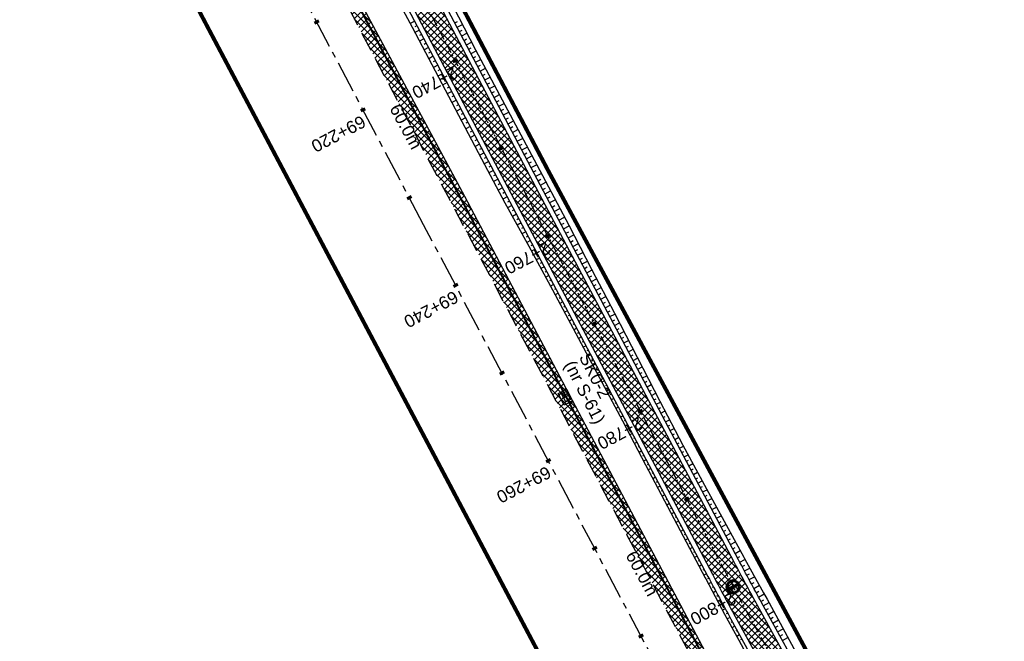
# Model space of a CAD drawing. Header units: metres. Extents: x 7529682 to 7533711, y 5721186 to 5727842.
# Tile 36 of 110: x 7530950 to 7531049, y 5725321 to 5725383. Entities that reach past the tile are written whole.
import ezdxf

# ---------------------------------------------------------------- set-up
doc = ezdxf.new("R2010")
doc.units = ezdxf.units.M
for name, pattern in [('817-dzialki-09-05-04$0$HIDDEN', [0.375, 0.25, -0.125]), ('CENTER', [50.8, 31.75, -6.35, 6.35, -6.35]), ('HIDDEN', [9.525, 6.35, -3.175])]:
    doc.linetypes.add(name, pattern=pattern)
for name, color, linetype in [('C-DROGI-SYTUACJA-ETYKIETY', 7, 'Continuous'), ('D-hatch-pobocza', 131, 'Continuous'), ('D-pobocza', 7, 'Continuous'), ('D-skarpa', 7, 'Continuous'), ('D-skarpa-kreskowanie', 7, 'Continuous')]:
    doc.layers.add(name, color=color, linetype=linetype)
doc.layers.add('D-hatch-ciag-pieszo-rowerowy', color=7, linetype='Continuous', lineweight=13, true_color=0xff9f80)
doc.layers.add('D-LR-etap-III', color=7, linetype='817-dzialki-09-05-04$0$HIDDEN', lineweight=50, true_color=0xff1aff)
for name, color, linetype, lineweight in [('D-krawędzie', 7, 'Continuous', 30), ('D-obrzeża', 7, 'Continuous', 30), ('D-oś', 10, 'CENTER', 30), ('Sieci-T-kanal technologiczny', 4, 'kt kanał technologiczny', 30)]:
    doc.layers.add(name, color=color, linetype=linetype, lineweight=lineweight)
for name, color, linetype, true_color in [('D-opis-KT-dlugosci', 7, 'Continuous', 0xff8000), ('D-opis-KT-studnie', 7, 'Continuous', 0xff8000), ('poprzeczki', 7, 'Continuous', 0x0000c7)]:
    doc.layers.add(name, color=color, linetype=linetype, true_color=true_color)
doc.styles.add('ARIAL', font='arial.ttf', dxfattribs={"height": 1})
doc.styles.get("Standard").update_dxf_attribs({"font": 'arial.ttf'})
doc.linetypes.add('kt kanał technologiczny', pattern='A,1,-0.8,["kt",Standard,S=0.5,R=0,X=-0.7,Y=-0.15],-0.3', length=2.1)
pattern_1 = [(45, (0, 0), (-0.33675960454, 0.33675960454), []), (135, (0, 0), (-0.33675960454, -0.33675960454), [])]

# ---------------------------------------------------------------- blocks, each defined once
blk = doc.blocks.new('AeccTickLine')
at = {"color": 0, "linetype": 'ByBlock', "lineweight": -2}
blk.add_line((0, 1), (0, -1), dxfattribs=at)
blk = doc.blocks.new('kilometraz')
at = {"linetype": 'ByBlock', "lineweight": -2}
blk.add_hatch(color=0, dxfattribs=at).paths.add_polyline_path([(0, -0.28125, 0.41421356), (0.28125, 0, 0.41421356), (0, 0.28125)])
at = {"color": 0, "linetype": 'ByBlock', "lineweight": -2}
blk.add_line((0, 0.28125), (0, -0.28125), dxfattribs=at)
blk.add_circle((0, 0), 0.28125, dxfattribs=at)
blk = doc.blocks.new('SKR2')
at = {"layer": 'Sieci-T-kanal technologiczny', "color": 2, "lineweight": 25}
for points in [[(0.028, -0.188), (0.958, -1.153), (0.282, -1.805), (-0.648, -0.84)], [(-0.038, -0.537), (0.607, -1.206), (0.233, -1.567), (-0.412, -0.898)]]:
    blk.add_lwpolyline(points, close=True, dxfattribs=at)
blk.add_lwpolyline([(-0.09, -1.232), (0.285, -0.872)], dxfattribs=at)

msp = doc.modelspace()

# ---------------------------------------------------------------- hatches: boundary and pattern name
at = {"layer": 'D-hatch-ciag-pieszo-rowerowy'}
h = msp.add_hatch(dxfattribs=at)
h.set_pattern_fill('ANSI37', color=256, scale=0.15, style=0)
h.set_pattern_definition(pattern_1)
h.paths.add_polyline_path([(7530966.879, 5725432.357), (7530965.549, 5725432.2), (7530999.633, 5725367.556), (7531003.472, 5725360.289), (7531004.677, 5725360.684), (7531000.738, 5725368.139)])
h.paths.add_polyline_path([(7530965.549, 5725432.2), (7530964.218, 5725432.043), (7530998.527, 5725366.973), (7531002.267, 5725359.893), (7531003.472, 5725360.289), (7530999.633, 5725367.556)])
h = msp.add_hatch(dxfattribs=at)
h.set_pattern_fill('ANSI37', color=256, scale=0.15, style=0)
h.set_pattern_definition(pattern_1)
h.paths.add_polyline_path([(7531004.677, 5725360.684), (7531003.472, 5725360.289), (7531020.53, 5725328.004, 0.004067), (7531022.845, 5725323.708), (7531032.808, 5725305.571, -0.004228), (7531035.213, 5725301.104), (7531043.691, 5725285.032), (7531044.822, 5725285.569), (7531036.314, 5725301.696, 0.004228), (7531033.909, 5725306.164), (7531023.945, 5725324.301, -0.004067), (7531021.63, 5725328.597)])
h.paths.add_polyline_path([(7531003.472, 5725360.289), (7531002.267, 5725359.893), (7531019.429, 5725327.411, 0.004067), (7531021.744, 5725323.115), (7531031.707, 5725304.978, -0.004228), (7531034.112, 5725300.511), (7531042.561, 5725284.496), (7531043.691, 5725285.032), (7531035.213, 5725301.104, 0.004228), (7531032.808, 5725305.571), (7531022.845, 5725323.708, -0.004067), (7531020.53, 5725328.004)])
at = {"layer": 'D-hatch-pobocza'}
h = msp.add_hatch(dxfattribs=at)
h.set_pattern_fill('ANSI37', color=256, scale=0.15, style=0)
h.set_pattern_definition(pattern_1)
h.paths.add_polyline_path([(7531057.01, 5725246.72), (7531044.19, 5725271.11), (7531030.97, 5725296.42), (7531019.37, 5725318.31), (7531007.54, 5725340.71), (7530994.47, 5725365.47), (7530982.58, 5725387.65), (7530971.81, 5725408.22), (7530959.96, 5725430.76), (7530944.54, 5725460.14), (7530935.92, 5725477.07), (7530923.1, 5725500.31), (7530908, 5725529.49), (7530889.658, 5725563.375), (7530889.586, 5725561.257), (7530918.172, 5725507.178), (7530950.163, 5725446.305), (7530993.419, 5725364.265), (7531022.766, 5725308.719), (7531053.81, 5725249.872), (7531081.166, 5725197.875), (7531103.902, 5725154.541), (7531128.123, 5725108.448), (7531149.321, 5725068.209), (7531151.44, 5725067.36), (7531152.004, 5725067.286), (7531141.2, 5725086.69), (7531129.87, 5725108.78), (7531118.46, 5725130.11), (7531107.39, 5725151.39), (7531095.36, 5725174.01), (7531083.61, 5725196.49), (7531071.56, 5725218.8)])

# ---------------------------------------------------------------- linework, layer by layer
at = {"layer": 'D-krawędzie', "linetype": 'HIDDEN', "ltscale": 0.3, "flags": 128}
msp.add_lwpolyline([(7530572.01, 5726166.06), (7530599.74, 5726113.52), (7530641.555, 5726032.008), (7530660.961, 5725995.07), (7530689.128, 5725941.54), (7530707.336, 5725907.032), (7530725.256, 5725873.093), (7530743.97, 5725837.654), (7530770.527, 5725787.119), (7530787.864, 5725754.267), (7530809.898, 5725712.542), (7530824.739, 5725684.389), (7530840.856, 5725653.693), (7530860.675, 5725616.154), (7530865.283, 5725607.394), (7530878.05, 5725583.08), (7530918.172, 5725507.178), (7530950.163, 5725446.305), (7530993.419, 5725364.265), (7531022.766, 5725308.719), (7531053.81, 5725249.872), (7531081.166, 5725197.875), (7531103.902, 5725154.541), (7531128.123, 5725108.448), (7531149.3, 5725068.25), (7531167.38, 5725033.767), (7531197.165, 5724976.988), (7531228.151, 5724918.034), (7531253.153, 5724870.491), (7531286.796, 5724806.654), (7531306.74, 5724768.665), (7531335.094, 5724714.652), (7531357.319, 5724672.439), (7531373.645, 5724641.454), (7531392.162, 5724605.999), (7531418.48, 5724555.853), (7531439.727, 5724515.582), (7531476.36, 5724446.19), (7531491.8, 5724416.76), (7531531.9, 5724339.933), (7531557.227, 5724291.659), (7531569.852, 5724267.577), (7531591.376, 5724226.548), (7531610.004, 5724191.103), (7531616.883, 5724177.999), (7531629.985, 5724153.025), (7531641.007, 5724132.022), (7531664.906, 5724087.617), (7531677.644, 5724064.786), (7531683.112, 5724054.988), (7531686.753, 5724048.18), (7531695.448, 5724031.697), (7531703.749, 5724015.917), (7531709.214, 5724005.514), (7531719.389, 5723986.147), (7531726.295, 5723973), (7531732.741, 5723960.736), (7531735.13, 5723956.19)], dxfattribs=at)
at = {"layer": 'D-LR-etap-III', "ltscale": 10, "flags": 128}
msp.add_lwpolyline([(7531750.474, 5723895.103, 0.4, 0.4, 0), (7531750.505, 5723895.13, 0.4, 0.4, 0), (7531682.71, 5724022.92, 0.4, 0.4, 0), (7531619.177, 5724147.204, 0.4, 0.4, 0), (7531592.309, 5724198.489, 0.4, 0.4, 0), (7531553.264, 5724272.919, 0.4, 0.4, 0), (7531504.02, 5724366.79, 0.4, 0.4, 0), (7531482.09, 5724407.62, 0.4, 0.4, 0), (7531412.35, 5724541.183, 0.4, 0.4, 0), (7531388.464, 5724586.93, 0.4, 0.4, 0), (7531345.12, 5724669.94, 0.4, 0.4, 0), (7531127.66, 5725081.67, 0.4, 0.4, 0), (7531059.253, 5725211.041, 0.4, 0.4, 0), (7531008.007, 5725307.954, 0.4, 0.4, 0), (7530964.182, 5725390.836, 0.4, 0.4, 0), (7530914.557, 5725484.684, 0.4, 0.4, 0), (7530865.243, 5725577.494, 0.4, 0.4, 0), (7530840.085, 5725624.059, 0.4, 0.4, 0), (7530802.56, 5725694.925, 0.4, 0.4, 0), (7530755.54, 5725787.51, 0.4, 0.4, 0), (7530708.718, 5725876.303, 0.4, 0.4, 0), (7530695.12, 5725902.09, 0.4, 0.4, 0), (7530642.914, 5726001.078, 0.4, 0.4, 0), (7530634.935, 5726016.147, 0.4, 0.4, 0), (7530610.82, 5726061.93, 0.4, 0.4, 0), (7530610.82, 5726061.93, 0.4, 0.4, 0), (7530607.21, 5726063.51, 0.4, 0.4, 0), (7530597.42, 5726080.68, 0.4, 0.4, 0), (7530591.16, 5726088.44, 0.4, 0.4, 0), (7530581.28, 5726107.21, 0.4, 0.4, 0), (7530571.29, 5726130.56, 0.4, 0.4, 0), (7530549.555, 5726171.527, 0.4, 0.4, 0), (7530531.014, 5726206.474, 0.4, 0.4, 0), (7530516.461, 5726236.017, 0.4, 0.4, 0), (7530500.799, 5726266.141, 0.4, 0.4, 0), (7530491.35, 5726283.94, 0.4, 0.4, 0), (7530482.4, 5726303.41, 0.4, 0.4, 0), (7530482.4, 5726303.41, 0.4, 0.4, 0), (7530450.41, 5726357.28, 0.4, 0.4, 0), (7530397.759, 5726458.5, 0.4, 0.4, 0), (7530334.708, 5726583.665, 0.4, 0.4, 0), (7530303.939, 5726645.168, 0.4, 0.4, 0), (7530300.51, 5726651.778, 0.4, 0.4, 0), (7530289.214, 5726671.967, 0.4, 0.4, 0), (7530281.54, 5726685.57, 0.4, 0.4, 0), (7530261.371, 5726724.163, 0.4, 0.4, 0), (7530254.03, 5726738.21, 0.4, 0.4, 0), (7530197.22, 5726845.06, 0.4, 0.4, 0), (7530194.71, 5726849.15, 0.4, 0.4, 0), (7530195.92, 5726850.75, 0.4, 0.4, 0), (7530170.547, 5726892.961, 0.4, 0.4, 0), (7530143.175, 5726945.066, 0.4, 0.4, 0), (7530105.06, 5727018.32, 0.4, 0.4, 0), (7530100.06, 5727027.16, 0.4, 0.4, 0), (7530062.319, 5727099.625, 0.4, 0.4, 0), (7530015.379, 5727189.42, 0.4, 0.4, 0), (7529983.208, 5727250.207, 0.4, 0.4, 0), (7529953.284, 5727306.747, 0.4, 0.4, 0), (7529900.671, 5727406.159, 0.4, 0.4, 0), (7529890.63, 5727425.131, 0.4, 0.4, 0), (7529875.155, 5727454.426, 0.4, 0.4, 0), (7529857.56, 5727487.787, 0.4, 0.4, 0), (7529835.194, 5727530.193, 0.4, 0.4, 0), (7529811.741, 5727574.662, 0.4, 0.4, 0), (7529792.102, 5727611.923, 0.4, 0.4, 0), (7529768.066, 5727657.47, 0.4, 0.4, 0), (7529755.211, 5727682.131, 0.4, 0.4, 0), (7529753.31, 5727681.13, 0.4, 0.4, 0), (7529739.21, 5727707.77, 0.4, 0.4, 0), (7529735.395, 5727711.252, 0.4, 0.4, 0), (7529725.42, 5727730.2, 0.4, 0.4, 0), (7529723.55, 5727729.88, 0.4, 0.4, 0), (7529695.567, 5727782.932, 0.4, 0.4, 0), (7529717.68, 5727794.024, 0.4, 0.4, 0), (7529736.275, 5727758.647, 0.4, 0.4, 0), (7529736.275, 5727758.647, 0.4, 0.4, 0), (7529744.511, 5727750.406, 0.4, 0.4, 0), (7529744.511, 5727750.406, 0.4, 0.4, 0), (7529750.283, 5727738.55, 0.4, 0.4, 0), (7529777.109, 5727687.569, 0.4, 0.4, 0), (7529796.515, 5727651.33, 0.4, 0.4, 0), (7529814.938, 5727616.793, 0.4, 0.4, 0), (7529839.007, 5727572.304, 0.4, 0.4, 0), (7529860.618, 5727532.509, 0.4, 0.4, 0), (7529882.349, 5727491.504, 0.4, 0.4, 0), (7529904.865, 5727449.096, 0.4, 0.4, 0), (7529920.747, 5727418.885, 0.4, 0.4, 0), (7529946.677, 5727368.547, 0.4, 0.4, 0), (7529972.025, 5727320.573, 0.4, 0.4, 0), (7529987.74, 5727290.153, 0.4, 0.4, 0), (7529996.497, 5727273.662, 0.4, 0.4, 0), (7530017.541, 5727234.203, 0.4, 0.4, 0), (7530033.054, 5727204.864, 0.4, 0.4, 0), (7530051.623, 5727170.223, 0.4, 0.4, 0), (7530069.277, 5727137.016, 0.4, 0.4, 0), (7530089.385, 5727097.534, 0.4, 0.4, 0), (7530109.713, 5727060.747, 0.4, 0.4, 0), (7530136.77, 5727011.64, 0.4, 0.4, 0), (7530162.447, 5726962.744, 0.4, 0.4, 0), (7530187.674, 5726916.992, 0.4, 0.4, 0), (7530207.821, 5726879.335, 0.4, 0.4, 0), (7530230.626, 5726834.519, 0.4, 0.4, 0), (7530262.288, 5726776.618, 0.4, 0.4, 0), (7530277.51, 5726760.213, 0.4, 0.4, 0), (7530286.037, 5726744.107, 0.4, 0.4, 0), (7530288.097, 5726735.884, 0.4, 0.4, 0), (7530290.394, 5726725.047, 0.4, 0.4, 0), (7530296.177, 5726713.583, 0.4, 0.4, 0), (7530302.726, 5726701.182, 0.4, 0.4, 0), (7530325.685, 5726657.466, 0.4, 0.4, 0), (7530343.244, 5726623.649, 0.4, 0.4, 0), (7530360.23, 5726591.747, 0.4, 0.4, 0), (7530383.209, 5726548.059, 0.4, 0.4, 0), (7530406.018, 5726503.606, 0.4, 0.4, 0), (7530427.465, 5726462.62, 0.4, 0.4, 0), (7530447.928, 5726424.388, 0.4, 0.4, 0), (7530471.127, 5726379.921, 0.4, 0.4, 0), (7530490.501, 5726343.033, 0.4, 0.4, 0), (7530509.499, 5726306.733, 0.4, 0.4, 0), (7530529.89, 5726267.244, 0.4, 0.4, 0), (7530543.852, 5726238.99, 0.4, 0.4, 0), (7530554.809, 5726218.944, 0.4, 0.4, 0), (7530559.027, 5726212.223, 0.4, 0.4, 0), (7530563.061, 5726206.41, 0.4, 0.4, 0), (7530566.934, 5726200.464, 0.4, 0.4, 0), (7530569.771, 5726194.902, 0.4, 0.4, 0), (7530571.473, 5726191.282, 0.4, 0.4, 0), (7530572.839, 5726188.025, 0.4, 0.4, 0), (7530575.295, 5726182.035, 0.4, 0.4, 0), (7530579.737, 5726173.306, 0.4, 0.4, 0), (7530583.3, 5726167.41, 0.4, 0.4, 0), (7530593.4, 5726163.33, 0.4, 0.4, 0), (7530598.618, 5726155.264, 0.4, 0.4, 0), (7530608.258, 5726140.497, 0.4, 0.4, 0), (7530603.27, 5726136.83, 0.4, 0.4, 0), (7530606.53, 5726131.84, 0.4, 0.4, 0), (7530604.239, 5726124.217, 0.4, 0.4, 0), (7530605.847, 5726121.63, 0.4, 0.4, 0), (7530608.972, 5726116.164, 0.4, 0.4, 0), (7530618.114, 5726097.791, 0.4, 0.4, 0), (7530651.213, 5726034.96, 0.4, 0.4, 0), (7530670.244, 5725998.611, 0.4, 0.4, 0), (7530698.075, 5725945.953, 0.4, 0.4, 0), (7530716.506, 5725911.305, 0.4, 0.4, 0), (7530735.223, 5725875.667, 0.4, 0.4, 0), (7530752.504, 5725842.155, 0.4, 0.4, 0), (7530778.311, 5725793.501, 0.4, 0.4, 0), (7530797.5, 5725756.382, 0.4, 0.4, 0), (7530812.519, 5725728.289, 0.4, 0.4, 0), (7530820.039, 5725713.16, 0.4, 0.4, 0), (7530822.422, 5725710.194, 0.4, 0.4, 0), (7530833.155, 5725688.801, 0.4, 0.4, 0), (7530849.629, 5725656.159, 0.4, 0.4, 0), (7530867.983, 5725621.964, 0.4, 0.4, 0), (7530872.63, 5725612.888, 0.4, 0.4, 0), (7530880.354, 5725597.595, 0.4, 0.4, 0), (7530883.839, 5725593.389, 0.4, 0.4, 0), (7530891.782, 5725587.763, 0.4, 0.4, 0), (7530895.039, 5725584.281, 0.4, 0.4, 0), (7530897.034, 5725580.941, 0.4, 0.4, 0), (7530900.952, 5725579.946, 0.4, 0.4, 0), (7530904.81, 5725571.977, 0.4, 0.4, 0), (7530903.682, 5725568.566, 0.4, 0.4, 0), (7530908.901, 5725558.845, 0.4, 0.4, 0), (7530910.252, 5725545.672, 0.4, 0.4, 0), (7530912.873, 5725538.646, 0.4, 0.4, 0), (7530945.278, 5725478.464, 0.4, 0.4, 0), (7530959.692, 5725450.246, 0.4, 0.4, 0), (7531002.827, 5725368.192, 0.4, 0.4, 0), (7531044.704, 5725290.314, 0.4, 0.4, 0), (7531064.099, 5725253.213, 0.4, 0.4, 0), (7531083.01, 5725216.678, 0.4, 0.4, 0), (7531113.013, 5725158.466, 0.4, 0.4, 0), (7531137.364, 5725113.071, 0.4, 0.4, 0), (7531150.831, 5725086.712, 0.4, 0.4, 0), (7531159.746, 5725076.641, 0.4, 0.4, 0), (7531166.31, 5725074.58, 0.4, 0.4, 0), (7531172.29, 5725062.58, 0.4, 0.4, 0), (7531170.59, 5725055.606, 0.4, 0.4, 0), (7531173.733, 5725044.081, 0.4, 0.4, 0), (7531215.342, 5724964.86, 0.4, 0.4, 0), (7531238.054, 5724921.685, 0.4, 0.4, 0), (7531262.39, 5724875.283, 0.4, 0.4, 0), (7531295.587, 5724811.266, 0.4, 0.4, 0), (7531348.488, 5724712.363, 0.4, 0.4, 0), (7531363.741, 5724682.684, 0.4, 0.4, 0), (7531366.987, 5724675.865, 0.4, 0.4, 0), (7531382.541, 5724646.111, 0.4, 0.4, 0), (7531401.299, 5724610.875, 0.4, 0.4, 0), (7531428.965, 5724558.862, 0.4, 0.4, 0), (7531449.111, 5724520.398, 0.4, 0.4, 0), (7531477.293, 5724465.831, 0.4, 0.4, 0), (7531500.996, 5724421.113, 0.4, 0.4, 0), (7531512.122, 5724400.549, 0.4, 0.4, 0), (7531513.782, 5724396.757, 0.4, 0.4, 0), (7531526.32, 5724379.39, 0.4, 0.4, 0), (7531566.784, 5724302.736, 0.4, 0.4, 0), (7531612.277, 5724225.61, 0.4, 0.4, 0), (7531620.493, 5724210.548, 0.4, 0.4, 0), (7531631.578, 5724196.258, 0.4, 0.4, 0), (7531653.484, 5724152.434, 0.4, 0.4, 0), (7531661.151, 5724128.494, 0.4, 0.4, 0), (7531673.881, 5724101.186, 0.4, 0.4, 0), (7531684.691, 5724081.184, 0.4, 0.4, 0), (7531699.212, 5724051.17, 0.4, 0.4, 0), (7531704.034, 5724040.584, 0.4, 0.4, 0), (7531704.034, 5724040.584, 0.4, 0.4, 0), (7531703.913, 5724037.17, 0.4, 0.4, 0), (7531736.42, 5723969.232, 0.4, 0.4, 0), (7531738.285, 5723967.699, 0.4, 0.4, 0), (7531742.181, 5723962.346, 0.4, 0.4, 0), (7531744.286, 5723958.616, 0.4, 0.4, 0), (7531755.393, 5723944.193, 0.4, 0.4, 0), (7531758.69, 5723936.76, 0.4, 0.4, 0), (7531780.08, 5723929.25, 0.4, 0.4, 0), (7531792.612, 5723906.338, 0.4, 0.4, 0), (7531792.612, 5723906.338, 0.4, 0.4, 0), (7531756.962, 5723883.055, 0.4, 0.4, 0), (7531750.46, 5723895.13, 0.4, 0.4, 0), (7531750.46, 5723895.13, 0, 0, 0)], format="xyseb", dxfattribs=at)
at = {"layer": 'D-obrzeża'}
for points in [[(7531033.909, 5725306.164), (7531023.945, 5725324.301, -0.004067), (7531021.63, 5725328.597), (7531000.738, 5725368.139), (7530957.484, 5725450.176), (7530925.491, 5725511.052), (7530911.472, 5725537.574, -0.113466), (7530908.012, 5725550.564), (7530907.843, 5725555.506, 0.112773), (7530906.702, 5725559.812), (7530903.597, 5725565.724, -0.119345), (7530903.024, 5725568.007), (7530902.99, 5725572.112)], [(7530898.537, 5725569.984), (7530903.161, 5725561.178, -0.112773), (7530905.442, 5725552.566), (7530905.533, 5725549.904, 0.113466), (7530908.993, 5725536.913), (7530923.28, 5725509.886), (7530955.272, 5725449.011), (7530998.527, 5725366.973), (7531019.429, 5725327.411, 0.004067), (7531021.744, 5725323.115), (7531031.707, 5725304.978, -0.004228)]]:
    msp.add_lwpolyline(points, format="xyb", dxfattribs=at)
at = {"layer": 'D-oś', "ltscale": 0.1}
msp.add_lwpolyline([(7531164.28, 5725032.142), (7531146.202, 5725066.622), (7531125.026, 5725106.818), (7531100.803, 5725152.914), (7531078.067, 5725196.247), (7531050.713, 5725248.241), (7531019.672, 5725307.084), (7530990.323, 5725362.632), (7530947.066, 5725444.675), (7530915.075, 5725505.546), (7530874.954, 5725581.449)], dxfattribs=at)
at = {"layer": 'D-oś', "ltscale": 0.03}
msp.add_lwpolyline([(7530894.636, 5725580.102), (7530904.4, 5725561.506, -0.112773), (7530906.681, 5725552.894), (7530906.773, 5725550.234, 0.113466), (7530910.233, 5725537.244), (7530924.386, 5725510.469), (7530956.378, 5725449.593), (7530999.633, 5725367.556), (7531020.53, 5725328.004, 0.004067), (7531022.845, 5725323.708), (7531022.845, 5725323.708), (7531032.808, 5725305.571, -0.004228)], format="xyb", dxfattribs=at)
at = {"layer": 'D-pobocza'}
for points in [[(7530898.085, 5725569.768), (7530902.718, 5725560.945, -0.112773), (7530904.942, 5725552.549), (7530905.038, 5725549.771, 0.113466), (7530908.497, 5725536.781), (7530922.837, 5725509.653), (7530954.83, 5725448.778), (7530998.085, 5725366.74), (7531018.989, 5725327.174, 0.004067), (7531021.304, 5725322.878), (7531031.267, 5725304.741, -0.004228)], [(7531034.349, 5725306.401), (7531024.385, 5725324.538, -0.004067), (7531022.07, 5725328.834), (7531001.18, 5725368.373), (7530957.927, 5725450.408), (7530925.934, 5725511.285), (7530911.968, 5725537.706, -0.113466), (7530908.508, 5725550.696), (7530908.342, 5725555.523, 0.112773), (7530907.145, 5725560.044), (7530903.027, 5725567.886)]]:
    msp.add_lwpolyline(points, format="xyb", dxfattribs=at)
msp.add_lwpolyline([(7531149.321, 5725068.209), (7531151.44, 5725067.36), (7531152.004, 5725067.286), (7531141.2, 5725086.69), (7531129.87, 5725108.78), (7531118.46, 5725130.11), (7531107.39, 5725151.39), (7531095.36, 5725174.01), (7531083.61, 5725196.49), (7531071.56, 5725218.8), (7531057.01, 5725246.72), (7531044.19, 5725271.11), (7531030.97, 5725296.42), (7531019.37, 5725318.31), (7531007.54, 5725340.71), (7530994.47, 5725365.47), (7530982.58, 5725387.65), (7530971.81, 5725408.22), (7530959.96, 5725430.76), (7530944.54, 5725460.14), (7530935.92, 5725477.07), (7530923.1, 5725500.31), (7530908, 5725529.49), (7530889.658, 5725563.375)], dxfattribs=at)
at = {"layer": 'D-skarpa', "linetype": 'Continuous'}
for points in [[(7530986.817, 5725386.958), (7530989.166, 5725382.544), (7530996.173, 5725369.281), (7530997.638, 5725366.505), (7530998.504, 5725364.855), (7531000.926, 5725360.48), (7531003.308, 5725356.084), (7531008.015, 5725347.261), (7531010.371, 5725342.85), (7531012.699, 5725338.426), (7531018.697, 5725327.036), (7531018.757, 5725326.922), (7531019.701, 5725325.144), (7531020.657, 5725323.371), (7531021.02, 5725322.706), (7531022.098, 5725320.734), (7531024.422, 5725316.431)], [(7530993.254, 5725384.699), (7530995.568, 5725380.267), (7531001.728, 5725368.661), (7531002.601, 5725367.02), (7531004.948, 5725362.605), (7531007.259, 5725358.171), (7531009.555, 5725353.729), (7531014.144, 5725344.844), (7531016.459, 5725340.412), (7531018.84, 5725336.015), (7531021.226, 5725331.621), (7531022.604, 5725329.1), (7531022.665, 5725328.989), (7531023.624, 5725327.252), (7531024.594, 5725325.521), (7531024.962, 5725324.871), (7531026.042, 5725322.9), (7531028.348, 5725318.588)]]:
    msp.add_lwpolyline(points, dxfattribs=at)
at = {"layer": 'D-skarpa-kreskowanie', "linetype": 'Continuous'}
for p, q in [((7530989.43, 5725383.155, 107.716), (7530988.969, 5725382.913, 107.369)), ((7530993.47, 5725382.997, 107.853), (7530993.734, 5725383.136, 107.654)), ((7530989.663, 5725382.713, 107.718), (7530989.433, 5725382.592, 107.545)), ((7530989.896, 5725382.271, 107.719), (7530989.437, 5725382.029, 107.374)), ((7530993.703, 5725382.555, 107.854), (7530994.229, 5725382.832, 107.458)), ((7530993.936, 5725382.112, 107.856), (7530994.198, 5725382.251, 107.658)), ((7530990.129, 5725381.829, 107.721), (7530989.9, 5725381.708, 107.548)), ((7530990.362, 5725381.386, 107.722), (7530989.905, 5725381.145, 107.377)), ((7530994.169, 5725381.67, 107.857), (7530994.692, 5725381.946, 107.464)), ((7530994.403, 5725381.228, 107.859), (7530994.663, 5725381.365, 107.663)), ((7530990.595, 5725380.944, 107.724), (7530990.367, 5725380.823, 107.552)), ((7530990.829, 5725380.502, 107.726), (7530990.372, 5725380.261, 107.381)), ((7530994.636, 5725380.786, 107.86), (7530995.155, 5725381.059, 107.469)), ((7530994.869, 5725380.343, 107.862), (7530995.128, 5725380.48, 107.667)), ((7530995.102, 5725379.901, 107.864), (7530995.618, 5725380.173, 107.475)), ((7530991.062, 5725380.059, 107.727), (7530990.834, 5725379.939, 107.555)), ((7530991.295, 5725379.617, 107.729), (7530990.839, 5725379.377, 107.385)), ((7530991.528, 5725379.175, 107.73), (7530991.3, 5725379.055, 107.559)), ((7530995.335, 5725379.459, 107.865), (7530995.594, 5725379.595, 107.67)), ((7530995.569, 5725379.016, 107.867), (7530996.087, 5725379.29, 107.476)), ((7530991.761, 5725378.733, 107.732), (7530991.306, 5725378.492, 107.389)), ((7530991.995, 5725378.29, 107.734), (7530991.767, 5725378.17, 107.562)), ((7530995.802, 5725378.574, 107.868), (7530996.062, 5725378.711, 107.672)), ((7530996.035, 5725378.132, 107.87), (7530996.556, 5725378.406, 107.477)), ((7530992.228, 5725377.848, 107.735), (7530991.773, 5725377.608, 107.392)), ((7530992.461, 5725377.406, 107.737), (7530992.234, 5725377.286, 107.565)), ((7530996.268, 5725377.69, 107.872), (7530996.529, 5725377.827, 107.675)), ((7530996.501, 5725377.247, 107.873), (7530997.025, 5725377.523, 107.479)), ((7530992.694, 5725376.963, 107.738), (7530992.24, 5725376.724, 107.396)), ((7530992.927, 5725376.521, 107.74), (7530992.701, 5725376.402, 107.569)), ((7530996.735, 5725376.805, 107.875), (7530996.997, 5725376.943, 107.677)), ((7530996.968, 5725376.363, 107.876), (7530997.493, 5725376.64, 107.48)), ((7530993.161, 5725376.079, 107.741), (7530992.707, 5725375.84, 107.4)), ((7530993.394, 5725375.637, 107.743), (7530993.167, 5725375.517, 107.572)), ((7530993.627, 5725375.194, 107.745), (7530993.174, 5725374.956, 107.404)), ((7530997.201, 5725375.92, 107.878), (7530997.464, 5725376.059, 107.679)), ((7530997.434, 5725375.478, 107.879), (7530997.962, 5725375.757, 107.481)), ((7530997.667, 5725375.036, 107.881), (7530997.932, 5725375.175, 107.682)), ((7530993.86, 5725374.752, 107.746), (7530993.634, 5725374.633, 107.576)), ((7530994.093, 5725374.31, 107.748), (7530993.642, 5725374.071, 107.407)), ((7530997.901, 5725374.594, 107.883), (7530998.431, 5725374.873, 107.483)), ((7530998.134, 5725374.151, 107.884), (7530998.4, 5725374.291, 107.684)), ((7530994.327, 5725373.867, 107.749), (7530994.101, 5725373.748, 107.579)), ((7530994.56, 5725373.425, 107.751), (7530994.109, 5725373.187, 107.411)), ((7530998.367, 5725373.709, 107.886), (7530998.9, 5725373.99, 107.484)), ((7530998.6, 5725373.267, 107.887), (7530998.867, 5725373.407, 107.686)), ((7530994.793, 5725372.983, 107.752), (7530994.568, 5725372.864, 107.583)), ((7530995.026, 5725372.541, 107.754), (7530994.576, 5725372.303, 107.415)), ((7530998.833, 5725372.824, 107.889), (7530999.369, 5725373.107, 107.485)), ((7530999.066, 5725372.382, 107.89), (7530999.335, 5725372.524, 107.688)), ((7530999.3, 5725371.94, 107.892), (7530999.837, 5725372.223, 107.487)), ((7530995.259, 5725372.098, 107.756), (7530995.034, 5725371.98, 107.586)), ((7530995.493, 5725371.656, 107.757), (7530995.043, 5725371.419, 107.418)), ((7530995.726, 5725371.214, 107.759), (7530995.501, 5725371.095, 107.59)), ((7530999.533, 5725371.497, 107.894), (7530999.802, 5725371.64, 107.691)), ((7530999.766, 5725371.055, 107.895), (7531000.306, 5725371.34, 107.488)), ((7530995.959, 5725370.771, 107.76), (7530995.51, 5725370.535, 107.422)), ((7530996.192, 5725370.329, 107.762), (7530995.968, 5725370.211, 107.593)), ((7530999.999, 5725370.613, 107.897), (7531000.27, 5725370.756, 107.693)), ((7531000.232, 5725370.171, 107.898), (7531000.775, 5725370.457, 107.489)), ((7530996.425, 5725369.887, 107.764), (7530995.977, 5725369.651, 107.426)), ((7530996.659, 5725369.445, 107.765), (7530996.435, 5725369.326, 107.596)), ((7531000.466, 5725369.728, 107.9), (7531000.738, 5725369.872, 107.695)), ((7531000.699, 5725369.286, 107.902), (7531001.244, 5725369.573, 107.491)), ((7530996.892, 5725369.002, 107.767), (7530996.444, 5725368.766, 107.429)), ((7530997.125, 5725368.56, 107.768), (7530996.901, 5725368.442, 107.6)), ((7531000.932, 5725368.844, 107.903), (7531001.205, 5725368.988, 107.697)), ((7531001.165, 5725368.401, 107.905), (7531001.713, 5725368.69, 107.492)), ((7530997.358, 5725368.118, 107.77), (7530996.911, 5725367.882, 107.433)), ((7530997.591, 5725367.675, 107.771), (7530997.368, 5725367.558, 107.603)), ((7530997.825, 5725367.233, 107.773), (7530997.378, 5725366.997, 107.436)), ((7531001.399, 5725367.959, 107.906), (7531001.673, 5725368.104, 107.7)), ((7531001.632, 5725367.517, 107.908), (7531002.182, 5725367.808, 107.494)), ((7531001.866, 5725367.075, 107.909), (7531002.141, 5725367.221, 107.702)), ((7530998.058, 5725366.791, 107.775), (7530997.835, 5725366.673, 107.606)), ((7530998.291, 5725366.349, 107.776), (7530997.844, 5725366.112, 107.439)), ((7531002.1, 5725366.633, 107.911), (7531002.651, 5725366.925, 107.495)), ((7531002.333, 5725366.191, 107.913), (7531002.61, 5725366.337, 107.704)), ((7530998.525, 5725365.907, 107.778), (7530998.301, 5725365.788, 107.609)), ((7530998.759, 5725365.464, 107.779), (7530998.309, 5725365.227, 107.44)), ((7531002.567, 5725365.749, 107.914), (7531003.121, 5725366.042, 107.496)), ((7531002.8, 5725365.307, 107.916), (7531003.078, 5725365.454, 107.706)), ((7530998.992, 5725365.022, 107.781), (7530998.768, 5725364.904, 107.612)), ((7530999.226, 5725364.58, 107.782), (7530998.785, 5725364.348, 107.45)), ((7531003.034, 5725364.865, 107.917), (7531003.59, 5725365.159, 107.498)), ((7531003.267, 5725364.423, 107.919), (7531003.546, 5725364.57, 107.709)), ((7531003.501, 5725363.981, 107.92), (7531004.06, 5725364.276, 107.499)), ((7530999.459, 5725364.138, 107.784), (7530999.243, 5725364.024, 107.621)), ((7530999.693, 5725363.696, 107.786), (7530999.27, 5725363.473, 107.467)), ((7530999.926, 5725363.254, 107.787), (7530999.719, 5725363.145, 107.631)), ((7531003.735, 5725363.538, 107.922), (7531004.014, 5725363.686, 107.711)), ((7531003.968, 5725363.096, 107.924), (7531004.529, 5725363.393, 107.501)), ((7531000.16, 5725362.812, 107.789), (7530999.754, 5725362.598, 107.483)), ((7531000.394, 5725362.37, 107.79), (7531000.195, 5725362.265, 107.641)), ((7531004.202, 5725362.654, 107.925), (7531004.483, 5725362.803, 107.713)), ((7531004.435, 5725362.212, 107.927), (7531004.998, 5725362.509, 107.503)), ((7531000.627, 5725361.928, 107.792), (7531000.239, 5725361.723, 107.499)), ((7531000.861, 5725361.486, 107.794), (7531000.671, 5725361.385, 107.65)), ((7531004.669, 5725361.77, 107.928), (7531004.949, 5725361.918, 107.717)), ((7531004.902, 5725361.328, 107.93), (7531005.46, 5725361.623, 107.51)), ((7531001.094, 5725361.044, 107.795), (7531000.723, 5725360.847, 107.515)), ((7531001.328, 5725360.602, 107.797), (7531001.146, 5725360.506, 107.66)), ((7531005.136, 5725360.886, 107.932), (7531005.414, 5725361.033, 107.722)), ((7531005.37, 5725360.444, 107.933), (7531005.922, 5725360.736, 107.516)), ((7531001.561, 5725360.159, 107.798), (7531001.203, 5725359.97, 107.528)), ((7531001.795, 5725359.717, 107.8), (7531001.618, 5725359.624, 107.666)), ((7531002.029, 5725359.275, 107.801), (7531001.679, 5725359.091, 107.538)), ((7531005.603, 5725360.002, 107.935), (7531005.878, 5725360.147, 107.727)), ((7531005.837, 5725359.56, 107.936), (7531006.384, 5725359.849, 107.523)), ((7531006.07, 5725359.118, 107.938), (7531006.343, 5725359.262, 107.732)), ((7531002.262, 5725358.833, 107.803), (7531002.09, 5725358.742, 107.673)), ((7531002.496, 5725358.391, 107.805), (7531002.156, 5725358.211, 107.548)), ((7531006.304, 5725358.676, 107.939), (7531006.847, 5725358.962, 107.53)), ((7531006.538, 5725358.233, 107.941), (7531006.808, 5725358.376, 107.737)), ((7531002.729, 5725357.949, 107.806), (7531002.561, 5725357.86, 107.68)), ((7531002.963, 5725357.507, 107.808), (7531002.632, 5725357.332, 107.558)), ((7531006.771, 5725357.791, 107.943), (7531007.309, 5725358.075, 107.537)), ((7531007.005, 5725357.349, 107.944), (7531007.272, 5725357.49, 107.743)), ((7531003.196, 5725357.065, 107.809), (7531003.033, 5725356.979, 107.686)), ((7531003.43, 5725356.623, 107.811), (7531003.108, 5725356.453, 107.568)), ((7531007.238, 5725356.907, 107.946), (7531007.768, 5725357.187, 107.546)), ((7531007.472, 5725356.465, 107.947), (7531007.735, 5725356.604, 107.749)), ((7531007.705, 5725356.023, 107.949), (7531008.227, 5725356.299, 107.556)), ((7531003.664, 5725356.181, 107.812), (7531003.505, 5725356.097, 107.693)), ((7531003.897, 5725355.739, 107.814), (7531003.581, 5725355.572, 107.576)), ((7531004.131, 5725355.296, 107.816), (7531003.974, 5725355.213, 107.697)), ((7531007.939, 5725355.581, 107.95), (7531008.198, 5725355.718, 107.755)), ((7531008.173, 5725355.139, 107.952), (7531008.686, 5725355.41, 107.565)), ((7531004.364, 5725354.854, 107.817), (7531004.052, 5725354.689, 107.582)), ((7531004.598, 5725354.412, 107.819), (7531004.443, 5725354.33, 107.702)), ((7531008.406, 5725354.697, 107.954), (7531008.661, 5725354.831, 107.762)), ((7531008.64, 5725354.255, 107.955), (7531009.145, 5725354.522, 107.574)), ((7531004.831, 5725353.97, 107.82), (7531004.523, 5725353.807, 107.588)), ((7531005.065, 5725353.528, 107.822), (7531004.912, 5725353.447, 107.706)), ((7531008.873, 5725353.813, 107.957), (7531009.124, 5725353.945, 107.768)), ((7531009.107, 5725353.37, 107.958), (7531009.604, 5725353.633, 107.583)), ((7531005.299, 5725353.086, 107.824), (7531004.993, 5725352.925, 107.593)), ((7531005.532, 5725352.644, 107.825), (7531005.38, 5725352.564, 107.711)), ((7531009.34, 5725352.928, 107.96), (7531009.587, 5725353.059, 107.774)), ((7531009.574, 5725352.486, 107.962), (7531010.063, 5725352.745, 107.593)), ((7531005.766, 5725352.202, 107.827), (7531005.464, 5725352.042, 107.599)), ((7531005.999, 5725351.76, 107.828), (7531005.849, 5725351.681, 107.715)), ((7531006.233, 5725351.318, 107.83), (7531005.935, 5725351.16, 107.605)), ((7531009.808, 5725352.044, 107.963), (7531010.05, 5725352.172, 107.78)), ((7531010.041, 5725351.602, 107.965), (7531010.522, 5725351.856, 107.602)), ((7531006.467, 5725350.876, 107.831), (7531006.318, 5725350.797, 107.72)), ((7531006.7, 5725350.433, 107.833), (7531006.405, 5725350.278, 107.611)), ((7531010.275, 5725351.16, 107.966), (7531010.513, 5725351.286, 107.786)), ((7531010.508, 5725350.718, 107.968), (7531010.981, 5725350.968, 107.611)), ((7531010.742, 5725350.276, 107.969), (7531010.976, 5725350.4, 107.793)), ((7531006.934, 5725349.991, 107.835), (7531006.787, 5725349.914, 107.724)), ((7531007.167, 5725349.549, 107.836), (7531006.876, 5725349.396, 107.617)), ((7531010.975, 5725349.834, 107.971), (7531011.44, 5725350.079, 107.621)), ((7531011.209, 5725349.392, 107.973), (7531011.439, 5725349.513, 107.799)), ((7531007.401, 5725349.107, 107.838), (7531007.256, 5725349.031, 107.729)), ((7531007.634, 5725348.665, 107.839), (7531007.347, 5725348.513, 107.622)), ((7531011.443, 5725348.95, 107.974), (7531011.899, 5725349.191, 107.63)), ((7531011.676, 5725348.507, 107.976), (7531011.902, 5725348.627, 107.805)), ((7531007.868, 5725348.223, 107.841), (7531007.725, 5725348.148, 107.733)), ((7531008.102, 5725347.781, 107.842), (7531007.818, 5725347.631, 107.628)), ((7531011.91, 5725348.065, 107.977), (7531012.358, 5725348.302, 107.64)), ((7531012.143, 5725347.623, 107.979), (7531012.365, 5725347.741, 107.812)), ((7531012.377, 5725347.181, 107.98), (7531012.817, 5725347.414, 107.649)), ((7531008.335, 5725347.339, 107.844), (7531008.194, 5725347.264, 107.738)), ((7531008.569, 5725346.897, 107.846), (7531008.289, 5725346.749, 107.634)), ((7531008.802, 5725346.455, 107.847), (7531008.663, 5725346.381, 107.742)), ((7531012.611, 5725346.739, 107.982), (7531012.828, 5725346.854, 107.818)), ((7531012.844, 5725346.297, 107.984), (7531013.275, 5725346.525, 107.658)), ((7531009.036, 5725346.013, 107.849), (7531008.76, 5725345.867, 107.641)), ((7531009.269, 5725345.571, 107.85), (7531009.132, 5725345.498, 107.747)), ((7531013.078, 5725345.855, 107.985), (7531013.291, 5725345.968, 107.824)), ((7531013.311, 5725345.413, 107.987), (7531013.734, 5725345.636, 107.668)), ((7531009.503, 5725345.128, 107.852), (7531009.231, 5725344.985, 107.647)), ((7531009.737, 5725344.686, 107.854), (7531009.602, 5725344.615, 107.752)), ((7531013.545, 5725344.971, 107.988), (7531013.754, 5725345.081, 107.83)), ((7531013.778, 5725344.529, 107.99), (7531014.194, 5725344.748, 107.677)), ((7531009.97, 5725344.244, 107.855), (7531009.702, 5725344.103, 107.653)), ((7531010.204, 5725343.802, 107.857), (7531010.071, 5725343.732, 107.756)), ((7531014.012, 5725344.087, 107.992), (7531014.219, 5725344.196, 107.836)), ((7531014.246, 5725343.645, 107.993), (7531014.657, 5725343.862, 107.683)), ((7531010.437, 5725343.36, 107.858), (7531010.173, 5725343.221, 107.659)), ((7531010.671, 5725342.918, 107.86), (7531010.54, 5725342.849, 107.761)), ((7531010.904, 5725342.476, 107.861), (7531010.641, 5725342.337, 107.663)), ((7531014.479, 5725343.202, 107.995), (7531014.684, 5725343.31, 107.84)), ((7531014.713, 5725342.76, 107.996), (7531015.12, 5725342.975, 107.689)), ((7531014.946, 5725342.318, 107.998), (7531015.149, 5725342.425, 107.845)), ((7531011.138, 5725342.034, 107.863), (7531011.006, 5725341.964, 107.764)), ((7531011.372, 5725341.592, 107.865), (7531011.107, 5725341.452, 107.665)), ((7531015.18, 5725341.876, 107.999), (7531015.583, 5725342.089, 107.696)), ((7531015.413, 5725341.434, 108.001), (7531015.614, 5725341.54, 107.85)), ((7531011.605, 5725341.15, 107.866), (7531011.473, 5725341.08, 107.766)), ((7531011.839, 5725340.708, 107.868), (7531011.573, 5725340.567, 107.667)), ((7531015.647, 5725340.992, 108.003), (7531016.046, 5725341.203, 107.702)), ((7531015.881, 5725340.55, 108.004), (7531016.079, 5725340.655, 107.855)), ((7531012.072, 5725340.265, 107.869), (7531011.939, 5725340.195, 107.769)), ((7531012.306, 5725339.823, 107.871), (7531012.038, 5725339.682, 107.669)), ((7531016.114, 5725340.108, 108.006), (7531016.51, 5725340.317, 107.707)), ((7531016.348, 5725339.666, 108.007), (7531016.548, 5725339.771, 107.856)), ((7531016.581, 5725339.224, 108.009), (7531016.986, 5725339.438, 107.704)), ((7531012.54, 5725339.381, 107.872), (7531012.405, 5725339.31, 107.771)), ((7531012.773, 5725338.939, 107.874), (7531012.504, 5725338.797, 107.671)), ((7531013.007, 5725338.497, 107.876), (7531012.872, 5725338.426, 107.774)), ((7531016.815, 5725338.782, 108.01), (7531017.02, 5725338.89, 107.856)), ((7531017.048, 5725338.339, 108.012), (7531017.462, 5725338.558, 107.7)), ((7531013.24, 5725338.055, 107.877), (7531012.97, 5725337.912, 107.673)), ((7531013.474, 5725337.613, 107.879), (7531013.338, 5725337.541, 107.777)), ((7531017.282, 5725337.897, 108.014), (7531017.491, 5725338.008, 107.856)), ((7531017.516, 5725337.455, 108.015), (7531017.939, 5725337.679, 107.696)), ((7531013.707, 5725337.171, 107.88), (7531013.436, 5725337.027, 107.676)), ((7531013.941, 5725336.729, 107.882), (7531013.805, 5725336.657, 107.779)), ((7531017.749, 5725337.013, 108.017), (7531017.963, 5725337.126, 107.856)), ((7531017.983, 5725336.571, 108.018), (7531018.415, 5725336.799, 107.693)), ((7531014.175, 5725336.287, 107.884), (7531013.902, 5725336.142, 107.678)), ((7531014.408, 5725335.845, 107.885), (7531014.271, 5725335.772, 107.782)), ((7531018.216, 5725336.129, 108.02), (7531018.435, 5725336.244, 107.855)), ((7531018.45, 5725335.687, 108.022), (7531018.891, 5725335.92, 107.689)), ((7531014.642, 5725335.402, 107.887), (7531014.368, 5725335.258, 107.68)), ((7531014.875, 5725334.96, 107.888), (7531014.738, 5725334.888, 107.785)), ((7531015.109, 5725334.518, 107.89), (7531014.833, 5725334.373, 107.682)), ((7531018.683, 5725335.245, 108.023), (7531018.907, 5725335.363, 107.855)), ((7531018.917, 5725334.803, 108.025), (7531019.368, 5725335.041, 107.684)), ((7531019.151, 5725334.361, 108.026), (7531019.379, 5725334.481, 107.854)), ((7531015.342, 5725334.076, 107.891), (7531015.204, 5725334.003, 107.787)), ((7531015.576, 5725333.634, 107.893), (7531015.299, 5725333.488, 107.684)), ((7531019.384, 5725333.919, 108.028), (7531019.846, 5725334.162, 107.68)), ((7531019.618, 5725333.476, 108.029), (7531019.851, 5725333.6, 107.854)), ((7531015.81, 5725333.192, 107.895), (7531015.671, 5725333.119, 107.79)), ((7531016.043, 5725332.75, 107.896), (7531015.765, 5725332.603, 107.687)), ((7531019.851, 5725333.034, 108.031), (7531020.323, 5725333.284, 107.675)), ((7531020.085, 5725332.592, 108.033), (7531020.323, 5725332.718, 107.853)), ((7531016.277, 5725332.308, 107.898), (7531016.138, 5725332.234, 107.793)), ((7531016.51, 5725331.866, 107.899), (7531016.231, 5725331.718, 107.689)), ((7531020.319, 5725332.15, 108.034), (7531020.8, 5725332.405, 107.671)), ((7531020.552, 5725331.708, 108.036), (7531020.795, 5725331.837, 107.852)), ((7531020.786, 5725331.266, 108.037), (7531021.278, 5725331.526, 107.666)), ((7531016.744, 5725331.424, 107.901), (7531016.604, 5725331.35, 107.795)), ((7531016.977, 5725330.982, 107.902), (7531016.697, 5725330.833, 107.691)), ((7531017.211, 5725330.54, 107.904), (7531017.071, 5725330.465, 107.798)), ((7531021.019, 5725330.824, 108.039), (7531021.268, 5725330.956, 107.851)), ((7531021.253, 5725330.382, 108.04), (7531021.758, 5725330.649, 107.66)), ((7531017.445, 5725330.097, 107.906), (7531017.163, 5725329.949, 107.693)), ((7531017.678, 5725329.655, 107.907), (7531017.537, 5725329.581, 107.801)), ((7531021.486, 5725329.94, 108.042), (7531021.742, 5725330.075, 107.849)), ((7531021.72, 5725329.498, 108.044), (7531022.237, 5725329.771, 107.654)), ((7531017.912, 5725329.213, 107.909), (7531017.629, 5725329.064, 107.696)), ((7531018.145, 5725328.771, 107.91), (7531018.004, 5725328.696, 107.804)), ((7531021.954, 5725329.056, 108.045), (7531022.215, 5725329.194, 107.848)), ((7531022.188, 5725328.614, 108.047), (7531022.717, 5725328.894, 107.647)), ((7531018.379, 5725328.329, 107.912), (7531018.095, 5725328.179, 107.698)), ((7531018.613, 5725327.887, 107.914), (7531018.47, 5725327.812, 107.806)), ((7531022.423, 5725328.173, 108.048), (7531022.691, 5725328.315, 107.846)), ((7531022.658, 5725327.731, 108.05), (7531023.2, 5725328.02, 107.641)), ((7531018.846, 5725327.445, 107.915), (7531018.561, 5725327.294, 107.7)), ((7531019.08, 5725327.003, 107.917), (7531018.937, 5725326.927, 107.809)), ((7531019.315, 5725326.562, 107.918), (7531019.029, 5725326.41, 107.702)), ((7531022.893, 5725327.29, 108.052), (7531023.167, 5725327.437, 107.845)), ((7531023.129, 5725326.849, 108.053), (7531023.682, 5725327.147, 107.634)), ((7531023.367, 5725326.41, 108.055), (7531023.647, 5725326.561, 107.843)), ((7531019.55, 5725326.121, 107.92), (7531019.407, 5725326.044, 107.812)), ((7531019.786, 5725325.679, 107.921), (7531019.499, 5725325.526, 107.704)), ((7531023.606, 5725325.97, 108.056), (7531024.171, 5725326.276, 107.628)), ((7531023.844, 5725325.53, 108.058), (7531024.129, 5725325.686, 107.841)), ((7531020.021, 5725325.238, 107.923), (7531019.878, 5725325.161, 107.814)), ((7531020.259, 5725324.799, 107.925), (7531019.971, 5725324.643, 107.706)), ((7531024.082, 5725325.091, 108.06), (7531024.659, 5725325.406, 107.621)), ((7531024.323, 5725324.653, 108.061), (7531024.614, 5725324.812, 107.84)), ((7531024.563, 5725324.214, 108.063), (7531025.147, 5725324.535, 107.619)), ((7531020.498, 5725324.359, 107.926), (7531020.353, 5725324.281, 107.817)), ((7531020.736, 5725323.919, 107.928), (7531020.447, 5725323.762, 107.708)), ((7531024.804, 5725323.776, 108.064), (7531025.095, 5725323.936, 107.842)), ((7531025.045, 5725323.338, 108.066), (7531025.627, 5725323.658, 107.623)), ((7531020.974, 5725323.48, 107.929), (7531020.829, 5725323.401, 107.819)), ((7531021.214, 5725323.041, 107.931), (7531020.924, 5725322.882, 107.71)), ((7531021.455, 5725322.603, 107.932), (7531021.309, 5725322.523, 107.822)), ((7531025.285, 5725322.9, 108.067), (7531025.576, 5725323.059, 107.846)), ((7531025.526, 5725322.461, 108.069), (7531026.107, 5725322.78, 107.628)), ((7531021.696, 5725322.165, 107.934), (7531021.403, 5725322.004, 107.712)), ((7531021.936, 5725321.727, 107.936), (7531021.79, 5725321.646, 107.824)), ((7531025.767, 5725322.023, 108.071), (7531026.055, 5725322.181, 107.852)), ((7531026.008, 5725321.585, 108.072), (7531026.578, 5725321.898, 107.638)), ((7531022.177, 5725321.288, 107.937), (7531021.883, 5725321.127, 107.713)), ((7531022.418, 5725320.85, 107.939), (7531022.27, 5725320.769, 107.826)), ((7531026.248, 5725321.147, 108.074), (7531026.531, 5725321.302, 107.859)), ((7531026.489, 5725320.708, 108.075), (7531027.05, 5725321.016, 107.649))]:
    msp.add_line(p, q, dxfattribs=at)
at = {"layer": 'Sieci-T-kanal technologiczny', "ltscale": 2}
msp.add_lwpolyline([(7531169.66, 5725032.077, 0.2, 0.2, 0), (7531142.107, 5725084.26, 0.2, 0.2, 0), (7531114.694, 5725136.505, 0.2, 0.2, 0), (7531087.251, 5725188.68, 0.2, 0.2, 0), (7531059.621, 5725240.865, 0.2, 0.2, 0), (7531032.248, 5725293.131, 0.2, 0.2, 0), (7531004.679, 5725345.294, 0.2, 0.2, 0), (7530977.028, 5725397.414, 0.2, 0.2, 0), (7530949.633, 5725449.668, 0.2, 0.2, 0), (7530921.914, 5725501.753, 0.2, 0.2, 0), (7530894.347, 5725553.917, 0.2, 0.2, 0), (7530892.596, 5725561.551, 0.2, 0.2, 0), (7530883.752, 5725574.779, 0.2, 0.2, 0), (7530867.104, 5725606.236, 0.2, 0.2, 0)], format="xyseb", dxfattribs=at)

# ---------------------------------------------------------------- block references
at = {"layer": 'C-DROGI-SYTUACJA-ETYKIETY', "color": 7, "linetype": 'Continuous', "lineweight": 60, "xscale": 0.25, "yscale": 0.25, "zscale": 0.25}
for p, rotation in [((7530979.549, 5725383.067), 297.8005548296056), ((7530984.213, 5725374.221), 297.8005548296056), ((7530988.877, 5725365.375), 297.8005548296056), ((7530993.546, 5725356.532), 297.8496591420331), ((7530998.218, 5725347.69), 297.8496591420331), ((7531002.889, 5725338.849), 297.8496591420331), ((7531007.561, 5725330.007), 297.8496591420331), ((7531012.232, 5725321.165), 297.8496591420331)]:
    msp.add_blockref('AeccTickLine', p, dxfattribs=dict(at, rotation=rotation))
at = {"layer": 'poprzeczki', "color": 7, "linetype": 'Continuous', "lineweight": 60, "xscale": 0.25, "yscale": 0.25, "zscale": 0.25}
for p, rotation in [((7530993.505, 5725379.179), 297.8005548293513), ((7530998.168, 5725370.333), 297.8005548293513), ((7531002.838, 5725361.49), 297.8496623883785), ((7531007.509, 5725352.648), 297.8496623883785), ((7531012.181, 5725343.807), 297.8496623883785), ((7531016.852, 5725334.965), 297.8496623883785)]:
    msp.add_blockref('AeccTickLine', p, dxfattribs=dict(at, rotation=rotation))
at = {"layer": 'poprzeczki', "color": 10, "linetype": 'Continuous', "lineweight": 60, "xscale": 2.249999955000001, "yscale": 2.249999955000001, "zscale": 2.249999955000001, "rotation": 298.2560166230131}
msp.add_blockref('kilometraz', (7531021.53, 5725326.127), dxfattribs=at)
at = {"layer": 'Sieci-T-kanal technologiczny', "rotation": 163.7281158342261}
msp.add_blockref('SKR2', (7531004.478, 5725344.257), dxfattribs=at)

# ---------------------------------------------------------------- texts
at = {"layer": 'C-DROGI-SYTUACJA-ETYKIETY', "color": 7}
for s, rotation, p in [('2+740', 207.80055, (7530993.348, 5725378.672)), ('69+220', 207.80055, (7530984.056, 5725373.714)), ('2+760', 207.84966, (7531002.681, 5725360.983)), ('69+240', 207.84966, (7530993.39, 5725356.025)), ('2+780', 207.84966, (7531012.024, 5725343.3)), ('69+260', 207.84966, (7531002.733, 5725338.342)), ('2+800', 208.25602, (7531021.378, 5725325.619))]:
    msp.add_text(s, height=1.25, rotation=rotation, dxfattribs=at).set_placement(p)
at = {"layer": 'D-opis-KT-dlugosci', "style": 'ARIAL'}
for p in [(7530986.849, 5725374.368), (7531010.649, 5725329.305)]:
    msp.add_text('60.0m', height=1.25, rotation=298.33464, dxfattribs=at).set_placement(p)
at = {"layer": 'D-opis-KT-studnie', "insert": (7531007.066, 5725349.866, 10.12), "char_height": 1.25, "attachment_point": 1, "rotation": 297, "line_spacing_factor": 0.8, "style": 'ARIAL'}
msp.add_mtext_dynamic_manual_height_columns('SK0-2\\P(nr S-61)', width=11.25549, gutter_width=6, heights=[0], dxfattribs=at)

doc.saveas('drawing.dxf')
